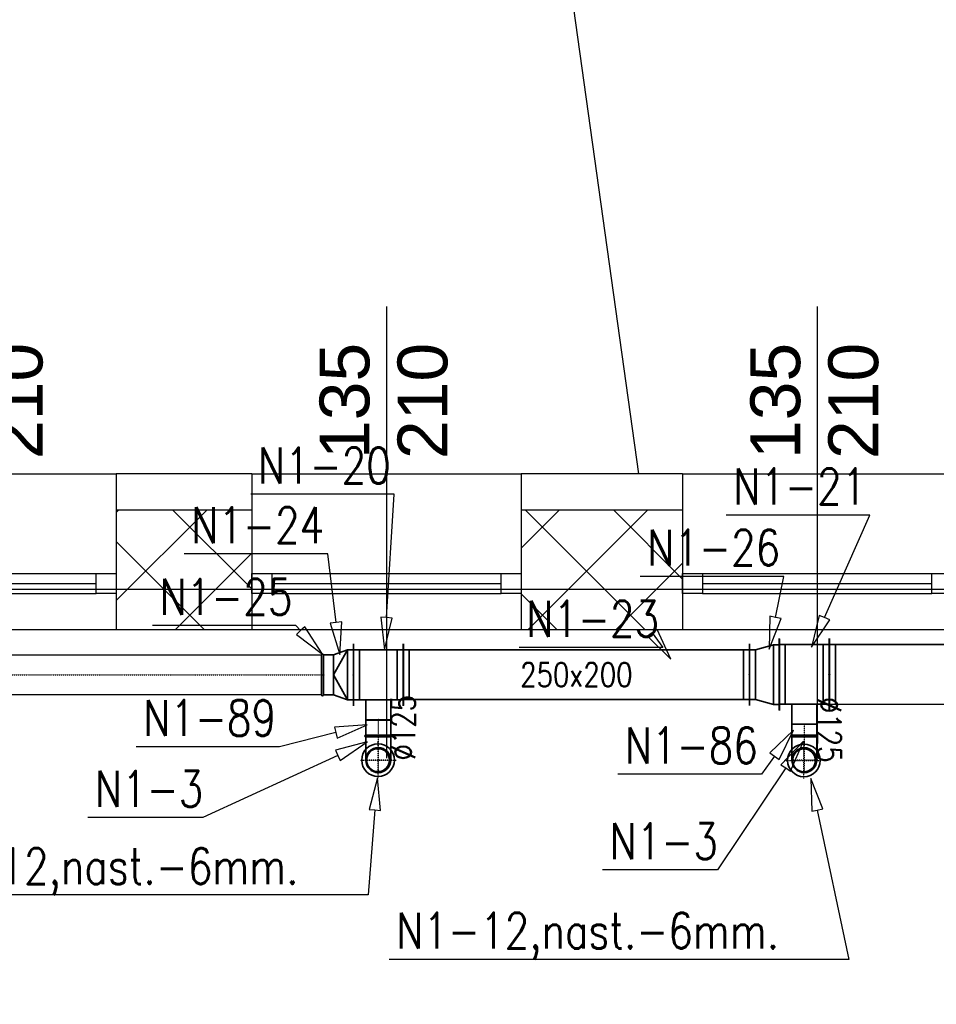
# Model space of a CAD drawing. Header units: millimetres. Extents: x 2263 to 12009, y 1338 to 5538.
# Tile 30 of 78: x 5190 to 5650, y 2993 to 3487. Entities that reach past the tile are written whole.
import ezdxf
from ezdxf.enums import TextEntityAlignment as Align

# ---------------------------------------------------------------- set-up
doc = ezdxf.new("R2010")
doc.units = ezdxf.units.MM
doc.linetypes.add('CENTER', pattern=[0.55, 0.37, -0.06, 0.06, -0.06])
for name, color, linetype in [('2D - Ogólne', 7, 'Continuous'), ('Konstrukcja - Ściany zew', 7, 'Continuous'), ('Opisy - Teksty', 7, 'Continuous'), ('WEN_N1-_OSIE', 2, 'CENTER'), ('WEN_W1-_ATRYBUT', 6, 'Continuous'), ('WEN_W1-_OSIE', 2, 'CENTER')]:
    doc.layers.add(name, color=color, linetype=linetype)
for name, color, linetype, lineweight in [('A_opisy', 81, 'Continuous', 13), ('A_stolarka', 20, 'Continuous', 15), ('A_widokowe', 160, 'Continuous', 18), ('A_ściany istniejące hatch', 82, 'Continuous', 9), ('WEN_N1-_ATRYBUT', 6, 'Continuous', 25), ('WEN_N1-_ZLICZAC', 40, 'Continuous', 35)]:
    doc.layers.add(name, color=color, linetype=linetype, lineweight=lineweight)
doc.layers.add('A_zakres opracowania', color=7, linetype='Continuous', lineweight=70, true_color=0xe00038)
doc.styles.get("Standard").update_dxf_attribs({"font": 'arial.ttf'})
doc.styles.add('STYL_AUTOMATYCZNY_1', font='arial.ttf')
doc.styles.add('STYL_WENTYLE', font='romans.shx', dxfattribs={"width": 0.8})

# ---------------------------------------------------------------- blocks, each defined once
blk = doc.blocks.new('KIRM-125_12')
for radius in [82, 57.4]:
    blk.add_circle((0, 0), radius)
for p in [(0, 90.2), (0, 0)]:
    blk.add_point(p)
at = {"layer": 'WEN_N1-_OSIE'}
for p, q in [((0, -90.2), (0, 90.2)), ((-90.2, 0), (90.2, 0))]:
    blk.add_line(p, q, dxfattribs=at)
at = {"layer": 'WEN_N1-_ATRYBUT', "style": 'STYL_WENTYLE', "width": 0.8, "flags": 8}
blk.add_attdef('WENTYLE', text='', height=180, dxfattribs=at).set_placement((0, 0), align=Align.BOTTOM_LEFT)
blk = doc.blocks.new('TR2V2522512512581CNN1-_12')
for p, q in [((0, 125), (0, 155)), ((250, 125), (250, 155)), ((30, 125), (30, -125)), ((220, 125), (220, -125)), ((0, -125), (0, -155)), ((250, -125), (250, -155))]:
    blk.add_line(p, q)
for points in [[(250, -125), (250, 125), (0, 125), (0, -125)], [(187.5, -225), (187.5, -125), (62.5, -125), (62.5, -225)]]:
    blk.add_lwpolyline(points, close=True)
for p in [(0, 0), (250, 0), (125, -225)]:
    blk.add_point(p)
at = {"layer": 'WEN_N1-_ATRYBUT', "style": 'STYL_WENTYLE', "width": 0.8, "flags": 8}
blk.add_attdef('WENTYLE', text='', height=180, dxfattribs=at).set_placement((125, 25), align=Align.BOTTOM_LEFT)
blk = doc.blocks.new('PRL1V25223515CNN1-_21')
for p, q in [((0, 125), (0, 155)), ((30, 125), (30, -125)), ((30, 125), (100, 0)), ((30, 125), (30, -125)), ((100, -100), (100, 100)), ((30, -125), (100, 0)), ((0, -125), (0, -155))]:
    blk.add_line(p, q)
blk.add_lwpolyline([(0, -125), (30, -125), (100, -100), (150, -100), (150, 100), (100, 100), (30, 125), (0, 125)], close=True)
for p in [(0, 0), (150, 0)]:
    blk.add_point(p)
at = {"layer": 'WEN_N1-_ATRYBUT', "style": 'STYL_WENTYLE', "width": 0.8, "flags": 8}
blk.add_attdef('WENTYLE', text='', height=180, dxfattribs=at).set_placement((75, 150), align=Align.BOTTOM_LEFT)
blk = doc.blocks.new('NSL-SI200_11')
blk.add_lwpolyline([(0, 100), (0, -100, 1), (10, -100), (10, 100, 1)], format="xyb", close=True)
for p in [(0, 0), (10, 0)]:
    blk.add_point(p)
at = {"layer": 'WEN_N1-_OSIE'}
blk.add_line((0, 0), (10, 0), dxfattribs=at)
at = {"layer": 'WEN_N1-_ATRYBUT', "style": 'STYL_WENTYLE', "width": 0.8, "flags": 8}
blk.add_attdef('WENTYLE', text='', height=180, dxfattribs=at).set_placement((5, 0), align=Align.BOTTOM_LEFT)
blk = doc.blocks.new('TR2V322512512581CNN1-_12')
for p, q in [((0, 150), (0, 180)), ((30, 150), (30, -150)), ((220, 150), (220, -150)), ((250, 150), (250, 180)), ((0, -150), (0, -180)), ((250, -150), (250, -180))]:
    blk.add_line(p, q)
for points in [[(250, -150), (250, 150), (0, 150), (0, -150)], [(187.5, -250), (187.5, -150), (62.5, -150), (62.5, -250)]]:
    blk.add_lwpolyline(points, close=True)
for p in [(0, 0), (250, 0), (125, -250)]:
    blk.add_point(p)
at = {"layer": 'WEN_N1-_ATRYBUT', "style": 'STYL_WENTYLE', "width": 0.8, "flags": 8}
blk.add_attdef('WENTYLE', text='', height=180, dxfattribs=at).set_placement((125, 0), align=Align.BOTTOM_LEFT)
blk = doc.blocks.new('QPR6V252323315CNN1-_21')
for p, q in [((0, 125), (0, 155)), ((120, 150), (120, -150)), ((150, 150), (150, 180)), ((30, 125), (30, -125)), ((0, -125), (0, -155)), ((150, -150), (150, -180))]:
    blk.add_line(p, q)
blk.add_lwpolyline([(0, -125), (30, -125), (120, -150), (150, -150), (150, 150), (120, 150), (30, 125), (0, 125)], close=True)
for p in [(0, 0), (150, 0)]:
    blk.add_point(p)
at = {"layer": 'WEN_N1-_ATRYBUT', "style": 'STYL_WENTYLE', "width": 0.8, "flags": 8}
blk.add_attdef('WENTYLE', text='', height=180, dxfattribs=at).set_placement((75, 150), align=Align.BOTTOM_LEFT)
blk = doc.blocks.new('QD-250X200CNN1-_1735-3479973_24')
for p, q in [((0, -155), (0, 155)), ((1735.3, -155), (1735.3, 155)), ((30, -125), (30, 125)), ((1705.3, -125), (1705.3, 125))]:
    blk.add_line(p, q)
blk.add_lwpolyline([(0, 125), (1735.3, 125), (1735.3, -125), (0, -125)], close=True)
for p in [(0, 0), (1735.3, 0)]:
    blk.add_point(p)
at = {"layer": 'WEN_N1-_ATRYBUT', "style": 'STYL_WENTYLE', "width": 0.8, "flags": 8}
blk.add_attdef('WENTYLE', text='', height=180, dxfattribs=at).set_placement((867.7, 0), align=Align.BOTTOM_LEFT)
at = {"layer": 'WEN_N1-_OSIE', "color": 3, "style": 'STYL_WENTYLE', "width": 0.8, "flags": 8}
blk.add_attdef('FI_KANALU', text='', height=120, dxfattribs=at).set_placement((867.7, 0), align=Align.MIDDLE_CENTER)
blk = doc.blocks.new('QD-300X200CNN1-_1823-3103512_24')
for p, q in [((0, -180), (0, 180)), ((30, -150), (30, 150)), ((1793.3, -150), (1793.3, 150)), ((1823.3, -180), (1823.3, 180))]:
    blk.add_line(p, q)
blk.add_lwpolyline([(0, 150), (1823.3, 150), (1823.3, -150), (0, -150)], close=True)
for p in [(0, 0), (1823.3, 0)]:
    blk.add_point(p)
at = {"layer": 'WEN_N1-_ATRYBUT', "style": 'STYL_WENTYLE', "width": 0.8, "flags": 8}
blk.add_attdef('WENTYLE', text='', height=180, dxfattribs=at).set_placement((911.7, 0), align=Align.BOTTOM_LEFT)
at = {"layer": 'WEN_N1-_OSIE', "color": 3, "style": 'STYL_WENTYLE', "width": 0.8, "flags": 8}
blk.add_attdef('FI_KANALU', text='', height=120, dxfattribs=at).set_placement((911.7, 0), align=Align.MIDDLE_CENTER)
blk = doc.blocks.new('BPL-SI12590_13')
for p, q in [((-62.5, 8.75), (-62.5, 125)), ((62.5, 8.75), (62.5, 125))]:
    blk.add_line(p, q)
blk.add_lwpolyline([(62.5, 0), (-62.5, 0, -1), (-62.5, 8.75), (62.5, 8.75, -1)], format="xyb", close=True)
blk.add_circle((0, 125), 62.5)
blk.add_point((0, 0))
at = {"layer": 'WEN_W1-_OSIE'}
for p, q in [((0, 0), (0, 192.5)), ((-67.5, 125), (67.5, 125))]:
    blk.add_line(p, q, dxfattribs=at)
at = {"layer": 'WEN_W1-_ATRYBUT', "style": 'STYL_WENTYLE', "width": 0.8, "flags": 8}
blk.add_attdef('WENTYLE', text='', height=180, dxfattribs=at).set_placement((62.5, 0), align=Align.BOTTOM_LEFT)
blk = doc.blocks.new('SR-C125_55-0471713352_14')
blk.add_lwpolyline([(0, -62.5), (0, 62.5), (55, 62.5), (55, -62.5)], close=True)
for p in [(0, 0), (55, 0)]:
    blk.add_point(p)
at = {"layer": 'WEN_N1-_OSIE'}
blk.add_line((0, 0), (55, 0), dxfattribs=at)
at = {"layer": 'WEN_N1-_ATRYBUT', "style": 'STYL_WENTYLE', "width": 0.8, "flags": 8}
blk.add_attdef('WENTYLE', text='', height=180, dxfattribs=at).set_placement((27.5, 0), align=Align.BOTTOM_LEFT)
at = {"layer": 'WEN_N1-_OSIE', "color": 3, "style": 'STYL_WENTYLE', "width": 0.8, "flags": 8}
blk.add_attdef('FI_KANALU', text='', height=120, dxfattribs=at).set_placement((27.5, 125), align=Align.MIDDLE_CENTER)
blk = doc.blocks.new('SR-C200_5032-7030948845_14')
blk.add_line((3000, -100), (3000, 100))
blk.add_lwpolyline([(0, -100), (0, 100), (5032.7, 100), (5032.7, -100)], close=True)
for p in [(0, 0), (5032.7, 0)]:
    blk.add_point(p)
at = {"layer": 'WEN_N1-_OSIE'}
blk.add_line((0, 0), (5032.7, 0), dxfattribs=at)
at = {"layer": 'WEN_N1-_ATRYBUT', "style": 'STYL_WENTYLE', "width": 0.8, "flags": 8}
blk.add_attdef('WENTYLE', text='', height=180, dxfattribs=at).set_placement((2516.4, 0), align=Align.BOTTOM_LEFT)
at = {"layer": 'WEN_N1-_OSIE', "color": 3, "style": 'STYL_WENTYLE', "width": 0.8, "flags": 8}
blk.add_attdef('FI_KANALU', text='', height=120, dxfattribs=at).set_placement((2516.4, 200), align=Align.MIDDLE_CENTER)
blk = doc.blocks.new('SR-C125_75-6892794931_14')
blk.add_lwpolyline([(0, -62.5), (0, 62.5), (75.7, 62.5), (75.7, -62.5)], close=True)
for p in [(0, 0), (75.7, 0)]:
    blk.add_point(p)
at = {"layer": 'WEN_N1-_OSIE'}
blk.add_line((0, 0), (75.7, 0), dxfattribs=at)
at = {"layer": 'WEN_N1-_ATRYBUT', "style": 'STYL_WENTYLE', "width": 0.8, "flags": 8}
blk.add_attdef('WENTYLE', text='', height=180, dxfattribs=at).set_placement((37.8, 0), align=Align.BOTTOM_LEFT)
at = {"layer": 'WEN_N1-_OSIE', "color": 3, "style": 'STYL_WENTYLE', "width": 0.8, "flags": 8}
blk.add_attdef('FI_KANALU', text='', height=120, dxfattribs=at).set_placement((37.8, 125), align=Align.MIDDLE_CENTER)

msp = doc.modelspace()

# ---------------------------------------------------------------- hatches: boundary and pattern name
at = {"layer": 'A_ściany istniejące hatch', "linetype": 'ByBlock', "lineweight": 25}
h = msp.add_hatch(dxfattribs=at)
h.set_pattern_fill('NET', color=0, scale=250, angle=45)
h.set_pattern_definition([(45, (37537.47, -788.94), (-22.097087, 22.097087), []), (135, (37537.47, -788.94), (-22.097087, -22.097087), [])])
h.paths.add_polyline_path([(5550.83871, 4367.38309), (5592.83871, 4367.38308), (5592.83871, 4105.38308), (5802.83871, 4105.38308), (5802.83871, 4063.38308), (5550.83871, 4063.38308)], flags=16)
h.paths.add_polyline_path([(6144.84036, 4091.38308), (6144.84036, 4031.38308), (6024.83871, 4031.38308), (6024.83871, 3871.38308), (5964.83871, 3871.38308), (5964.83871, 4063.38308), (5922.83871, 4063.38308), (5922.83871, 4105.38308), (5926.83871, 4105.38308), (5926.83871, 4764.38308), (5592.83871, 4764.38308), (5592.83871, 4718.38308), (5550.83871, 4718.38308), (5550.83871, 4808.38308), (6008.83871, 4808.38308), (6008.8387, 4764.38308), (5970.83871, 4764.38308), (5970.83871, 4091.38308)], flags=17)
h.paths.add_polyline_path([(6748.83871, 4091.38308), (6890.83871, 4091.38308), (6890.83871, 4153.38308), (6934.83871, 4153.38308), (6934.83871, 3868.38309), (6874.83871, 3868.38309), (6874.83871, 4031.38308), (6748.83871, 4031.38308)], flags=17)
h.paths.add_polyline_path([(6791.83871, 3211.38308), (6874.83871, 3211.38308), (6874.83871, 3326.38309), (6934.83871, 3326.38309), (6934.83871, 3153.38308), (6874.83871, 3153.38308), (6874.83871, 3186.38308), (6791.83871, 3186.38308)], flags=17)
h.paths.add_polyline_path([(6434.83871, 3781.38308), (6464.83871, 3781.38308), (6464.83871, 3751.38308), (6434.83871, 3751.38308)], flags=17)
h.paths.add_polyline_path([(6434.83871, 3487.38308), (6464.83871, 3487.38308), (6464.83871, 3517.38308), (6434.83871, 3517.38308)], flags=17)
h.paths.add_polyline_path([(5946.83871, 1941.38308), (6006.83871, 1941.38308), (6006.83871, 1781.38308), (6244.83871, 1781.38308), (6244.83871, 1961.38308), (6304.83871, 1961.38308), (6304.83871, 1781.38308), (6874.83871, 1781.38308), (6874.83871, 1931.38308), (6934.83871, 1931.38308), (6934.83871, 1721.38308), (5946.83871, 1721.38308)])
h.paths.add_polyline_path([(3464.83871, 5091.38308), (3677.83871, 5091.38309), (3677.8387, 5185.4173), (3702.8387, 5185.4173), (3702.8387, 5066.38308), (3464.83871, 5066.38308)], flags=17)
h.paths.add_polyline_path([(4097.83871, 5065.72859), (4132.83871, 5065.72859), (4132.83871, 5185.4173), (4097.83871, 5185.4173)], flags=17)
h.paths.add_polyline_path([(4387.83871, 3241.38308), (4457.83869, 3241.38308), (4457.83869, 3181.38308), (4387.83871, 3181.38308)], flags=17)
h.paths.add_polyline_path([(4797.83871, 3241.38308), (4867.83871, 3241.38308), (4867.83871, 3181.38308), (4797.83871, 3181.38308)], flags=17)
h.paths.add_polyline_path([(5238.83871, 3241.38308), (5306.83869, 3241.38308), (5306.83869, 3181.38308), (5238.83871, 3181.38308)], flags=17)
h.paths.add_polyline_path([(5441.83871, 3241.38308), (5522.83869, 3241.38308), (5522.83869, 3181.38308), (5441.83871, 3181.38308)], flags=17)
h.paths.add_polyline_path([(6024.83871, 3741.38308), (5964.83871, 3741.38308), (5964.83871, 3665.38308), (6024.83871, 3665.38308)], flags=17)
h.paths.add_polyline_path([(5592.83871, 4588.38308), (5550.83871, 4588.38308), (5550.83871, 4497.38309), (5592.83871, 4497.38309)], flags=16)
h.paths.add_polyline_path([(6138.83871, 4808.38308), (6272.83871, 4808.38308), (6272.83871, 4764.38308), (6138.83871, 4764.38308)], flags=17)
h.paths.add_polyline_path([(6890.83871, 4488.38309), (6934.83871, 4488.38309), (6934.83871, 4563.38308), (6890.83871, 4563.38308)], flags=17)
h.paths.add_polyline_path([(6890.83871, 4283.38308), (6934.83871, 4283.38308), (6934.83871, 4358.38308), (6890.83871, 4358.38308)], flags=17)
h.paths.add_polyline_path([(6874.83871, 3662.38309), (6934.83871, 3662.38309), (6934.83871, 3738.38309), (6874.83871, 3738.38309)], flags=17)
h.paths.add_polyline_path([(6874.83871, 3456.38309), (6934.83871, 3456.38309), (6934.83871, 3532.38309), (6874.83871, 3532.38309)], flags=17)
h.paths.add_polyline_path([(6874.83871, 2948.38309), (6934.83871, 2948.38309), (6934.83871, 3023.38308), (6874.83871, 3023.38308)], flags=17)
h.paths.add_polyline_path([(6874.83871, 2743.38309), (6934.83871, 2743.38309), (6934.83871, 2818.38308), (6874.83871, 2818.38308)], flags=17)
h.paths.add_polyline_path([(6874.83871, 2271.38309), (6934.83871, 2271.38309), (6934.83871, 2341.38308), (6874.83871, 2341.38308)], flags=17)
h.paths.add_polyline_path([(6934.83871, 2066.38308), (6874.83871, 2066.38308), (6874.83871, 2136.38308), (6934.83871, 2136.38308)], flags=17)
h.paths.add_polyline_path([(5649.83871, 2181.38308), (5719.83871, 2181.38308), (5719.83871, 2121.38308), (5649.83871, 2121.38308)], flags=17)
h.paths.add_polyline_path([(5444.83871, 2121.38308), (5514.83871, 2121.38308), (5514.83871, 2181.38308), (5444.83871, 2181.38308)], flags=17)
h.paths.add_polyline_path([(5239.83871, 2181.38308), (5309.83871, 2181.38308), (5309.83871, 2121.38308), (5239.83871, 2121.38308)], flags=17)
h.paths.add_polyline_path([(4982.83871, 2121.38308), (5104.83869, 2121.38308), (5104.83869, 2181.38308), (4982.83871, 2181.38308)], flags=17)
h.paths.add_polyline_path([(4777.83871, 2181.38308), (4847.83871, 2181.38308), (4847.83871, 2121.38308), (4777.83871, 2121.38308)], flags=17)
h.paths.add_polyline_path([(4572.83871, 2121.38308), (4642.83871, 2121.38308), (4642.83871, 2181.38308), (4572.83871, 2181.38308)], flags=17)
h.paths.add_polyline_path([(4367.83871, 2181.38308), (4437.83871, 2181.38308), (4437.83871, 2121.38308), (4367.83871, 2121.38308)], flags=17)
h.paths.add_polyline_path([(6256.83871, 2181.38308), (6170.33871, 2181.38308), (6170.35412, 2121.38308), (6244.83871, 2121.38308), (6244.83871, 2071.38308), (6304.83871, 2071.38308), (6304.83871, 2314.88308), (6256.83871, 2314.88308)], flags=17)
h.paths.add_polyline_path([(6060.33871, 2181.38308), (6060.35412, 2121.38308), (6006.83871, 2121.38308), (6006.83871, 2081.38308), (5946.83871, 2081.38308), (5946.83871, 2121.38308), (5854.83871, 2121.38308), (5854.83871, 2181.38308)], flags=17)
h.paths.add_polyline_path([(4072.83871, 2075.38308), (4132.83871, 2075.38308), (4132.83871, 2121.38308), (4232.83871, 2121.38308), (4232.83869, 2181.38308), (4072.83871, 2181.38308)], flags=17)
h.paths.add_polyline_path([(5862.83871, 3241.38308), (5964.83871, 3241.38308), (5964.83871, 3535.38308), (6024.83871, 3535.38308), (6024.83871, 3211.38308), (6041.83871, 3211.38308), (6041.83871, 3186.38308), (6024.83871, 3186.38308), (6024.83871, 2831.38308), (6051.83871, 2831.38308), (6051.83871, 2751.38308), (6024.83871, 2751.38308), (6024.83871, 2531.38308), (5849.33871, 2531.38308), (5849.33871, 2579.38308), (5984.83871, 2579.38308), (5984.83871, 3181.38308), (5862.83871, 3181.38308)], flags=17)
h.paths.add_polyline_path([(5657.83871, 3241.38308), (5727.83871, 3241.38308), (5727.83871, 3181.38308), (5694.83871, 3181.38308), (5694.83871, 3015.38308), (5662.83871, 3015.38309), (5662.83871, 3181.38308), (5657.83871, 3181.38308)], flags=17)
h.paths.add_polyline_path([(5415.83871, 2579.38308), (5662.83871, 2579.38308), (5662.83871, 2729.38309), (5694.83871, 2729.38309), (5694.83871, 2579.38308), (5739.33871, 2579.38308), (5739.33871, 2531.38308), (5415.83871, 2531.38308)], flags=17)
h.paths.add_polyline_path([(4426.83871, 2579.38308), (4426.83871, 2531.38308), (4666.83871, 2531.38308), (4666.83871, 2579.38308), (4662.83871, 2579.38308), (4662.83871, 2671.38308), (4634.83871, 2671.38308), (4634.83871, 2579.38308)], flags=17)
h.paths.add_polyline_path([(4072.83871, 3272.38308), (4132.83871, 3272.38308), (4132.83871, 3241.38308), (4252.83871, 3241.38308), (4252.83869, 3181.38308), (4112.83871, 3181.38308), (4112.83871, 2579.38308), (4316.83871, 2579.38308), (4316.83871, 2531.38308), (4072.83871, 2531.38308)], flags=17)
h.paths.add_polyline_path([(4132.83871, 3568.79816), (4072.83871, 3568.79816), (4072.83871, 3412.3831), (4132.83871, 3412.3831)], flags=17)
h.paths.add_polyline_path([(4132.83871, 3783.35665), (4072.83871, 3783.35665), (4072.83871, 3703.79816), (4132.83871, 3703.79816)], flags=17)
h.paths.add_polyline_path([(4132.83871, 3998.38308), (4072.83871, 3998.38308), (4072.83871, 3918.35666), (4132.83871, 3918.35666)], flags=17)
h.paths.add_polyline_path([(4132.83871, 4318.38308), (4072.83871, 4318.38308), (4072.83871, 4133.38308), (4132.83871, 4133.38308)], flags=17)
h.paths.add_polyline_path([(4132.83871, 4523.38308), (4072.83871, 4523.38308), (4072.83871, 4453.3831), (4132.83871, 4453.3831)], flags=17)
h.paths.add_polyline_path([(4132.83871, 4738.38308), (4072.83871, 4738.38308), (4072.83871, 4658.38308), (4132.83871, 4658.38308)], flags=17)
h.paths.add_polyline_path([(3082.83871, 4463.49943), (3022.83871, 4463.49943), (3022.83871, 4533.47941), (3082.83871, 4533.47941), (3082.83871, 4535.38308), (3542.83871, 4535.38308), (3542.83871, 4525.38308), (3511.73871, 4525.38308), (3511.73871, 4449.38308), (3496.73871, 4449.38308), (3496.73871, 4525.38308), (3240.83871, 4525.38308), (3240.83871, 4510.37993), (3233.83871, 4510.37993), (3233.83871, 4525.38308), (3082.83871, 4525.38308)])
h.paths.add_polyline_path([(3082.83871, 4408.38308), (3082.83871, 4415.38308), (3233.83871, 4415.38308), (3233.83871, 4420.37993), (3240.83871, 4420.37993), (3240.83871, 4397.90202), (3233.83871, 4397.90202), (3233.83871, 4408.38308)], flags=17)
h.paths.add_polyline_path([(3022.83871, 4328.49943), (3082.83871, 4328.49943), (3082.83871, 4298.38308), (3233.83871, 4298.38308), (3233.83871, 4307.90202), (3240.83871, 4307.90202), (3240.83871, 4298.38308), (3496.73871, 4298.38308), (3496.73871, 4354.38308), (3511.73871, 4354.38308), (3511.73871, 4298.38308), (3539.83871, 4298.38308), (3539.83871, 4283.38308), (3082.83871, 4283.38308), (3082.83871, 4258.01945), (3022.83871, 4258.01945)])
h.paths.add_polyline_path([(3022.83871, 4128.01945), (3082.83871, 4128.01945), (3082.83871, 4083.38308), (3674.83871, 4083.38308), (3674.83871, 4100.64844), (3722.83871, 4100.64844), (3722.83871, 3771.38225), (3674.83871, 3771.38225), (3674.83871, 4043.38308), (3082.83871, 4043.38308), (3082.83871, 3965.51194), (3022.83871, 3965.51194)])
h.paths.add_polyline_path([(3022.83871, 3625.53195), (3082.83871, 3625.53195), (3082.83871, 3603.38308), (3674.83871, 3603.38308), (3674.83871, 3661.38225), (3722.83871, 3661.38225), (3722.83871, 3264.38225), (3674.83871, 3264.38225), (3674.83871, 3578.38308), (3082.83871, 3578.38308), (3082.83871, 3555.31567), (3022.83871, 3555.31567)])
h.paths.add_polyline_path([(3022.83871, 3211.185), (3082.83871, 3211.185), (3082.83871, 3141.38308), (3674.83871, 3141.38308), (3674.83871, 3154.38225), (3722.83871, 3154.38225), (3722.83871, 3095.74402), (3674.83871, 3095.74402), (3674.83871, 3098.38308), (3082.83871, 3098.38308), (3082.83871, 3046.185), (3022.83871, 3046.185)])
h.paths.add_polyline_path([(3022.83871, 2911.185), (3082.83871, 2911.185), (3082.83871, 2856.60282), (3141.83871, 2856.60282), (3141.83871, 2998.3005), (3151.20249, 2998.3005), (3151.20249, 2992.3005), (3147.83871, 2992.3005), (3147.83871, 2856.60282), (3244.83871, 2856.60282), (3244.83871, 2992.3005), (3240.20249, 2992.3005), (3240.20249, 2998.3005), (3255.38391, 2998.3005), (3255.38391, 2992.3005), (3250.83871, 2992.3005), (3250.83871, 2856.60282), (3347.83871, 2856.60282), (3347.83871, 2992.3005), (3344.38391, 2992.3005), (3344.38391, 2998.3005), (3353.83871, 2998.3005), (3353.83871, 2963.3005), (3358.01039, 2963.3005), (3358.01039, 2957.3005), (3353.83871, 2957.3005), (3353.83871, 2856.60282), (3521.83871, 2856.60282), (3521.83871, 2957.3005), (3447.0104, 2957.3005), (3447.01039, 2963.3005), (3527.83871, 2963.3005), (3527.83871, 2856.60282), (3674.83871, 2856.60282), (3674.83871, 2985.74402), (3722.83871, 2985.74402), (3722.83871, 2838.88915), (3674.83871, 2838.88915), (3674.83871, 2841.60282), (3527.83871, 2841.60282), (3527.83871, 2799.30282), (3521.83871, 2799.30282), (3521.83871, 2841.60282), (3082.83871, 2841.60282), (3022.83871, 2841.60282)])
h.paths.add_polyline_path([(3022.83871, 3760.53195), (3082.83871, 3760.53195), (3082.83871, 3830.51194), (3022.83871, 3830.51194)])
h.paths.add_polyline_path([(3022.83871, 3346.185), (3082.83871, 3346.185), (3082.83871, 3420.31567), (3022.83871, 3420.31567)], flags=17)
h.paths.add_polyline_path([(3022.83871, 2636.62284), (3082.83871, 2636.62284), (3082.83871, 2706.60282), (3022.83871, 2706.60282)], flags=17)
h.paths.add_polyline_path([(3022.83871, 2431.64285), (3022.83871, 2501.62284), (3082.83871, 2501.62284), (3082.83871, 2491.62284), (3129.83871, 2491.62284), (3129.83871, 2662.60284), (3141.04943, 2662.60284), (3141.04943, 2656.60284), (3135.83871, 2656.60284), (3135.83871, 2491.62284), (3234.83871, 2491.62284), (3234.83871, 2656.60284), (3230.04943, 2656.60284), (3230.04943, 2662.60284), (3245.35057, 2662.60284), (3245.35057, 2656.60284), (3240.83871, 2656.60284), (3240.83871, 2491.62284), (3337.83871, 2491.62284), (3337.83871, 2656.60284), (3334.35057, 2656.60284), (3334.35056, 2662.60284), (3348.38391, 2662.60284), (3348.38391, 2656.60284), (3343.83871, 2656.60284), (3343.83871, 2491.62284), (3440.83871, 2491.62284), (3440.83871, 2656.60284), (3437.38391, 2656.60284), (3437.38391, 2662.60284), (3440.83871, 2662.60284), (3440.83871, 2706.60282), (3521.83871, 2706.60282), (3521.83871, 2710.30282), (3527.83871, 2710.30282), (3527.83871, 2696.27529), (3521.83871, 2696.27529), (3521.83871, 2700.60282), (3446.83871, 2700.60282), (3446.83871, 2491.62284), (3521.83871, 2491.62284), (3521.83871, 2607.27528), (3527.83871, 2607.27529), (3527.83871, 2491.62284), (3674.83871, 2491.62284), (3674.83871, 2728.88915), (3722.83871, 2728.88915), (3722.83871, 2295.08308), (3674.83871, 2295.08308), (3674.83871, 2476.62284), (3527.83871, 2476.62284), (3527.83871, 2379.11333), (3521.83871, 2379.11333), (3521.83871, 2476.62284), (3446.83871, 2476.62284), (3446.83871, 2283.78308), (3521.83871, 2283.78308), (3521.83871, 2290.11333), (3527.83871, 2290.11333), (3527.83871, 2274.08309), (3521.83871, 2274.08308), (3521.83871, 2277.78308), (3440.83871, 2277.78308), (3440.83871, 2351.38308), (3437.38391, 2351.38308), (3437.38391, 2357.38308), (3440.83871, 2357.38308), (3440.83871, 2476.62284), (3343.83871, 2476.62284), (3343.83871, 2357.38308), (3348.38391, 2357.38308), (3348.38391, 2351.38308), (3334.35057, 2351.38308), (3334.35057, 2357.38308), (3337.83871, 2357.38308), (3337.83871, 2476.62284), (3240.83871, 2476.62284), (3240.83871, 2357.38308), (3245.35057, 2357.38308), (3245.35057, 2351.38308), (3230.04943, 2351.38308), (3230.04943, 2357.38308), (3234.83871, 2357.38308), (3234.83871, 2476.62284), (3135.83871, 2476.62284), (3135.83871, 2357.38308), (3141.04943, 2357.38308), (3141.04943, 2351.38308), (3129.83871, 2351.38308), (3129.83871, 2476.62284), (3082.83871, 2476.62284), (3082.83871, 2431.64285)])
h.paths.add_polyline_path([(3142.83871, 2040.38308), (3082.83871, 2040.38308), (3082.83871, 2121.38308), (3022.83871, 2121.38308), (3022.83871, 2296.64285), (3082.83871, 2296.64285), (3082.83871, 2181.38308), (3521.83871, 2181.38308), (3521.83871, 2185.08308), (3527.83871, 2185.08309), (3527.83871, 2181.38308), (3674.83871, 2181.38308), (3674.83871, 2185.08308), (3722.83871, 2185.08308), (3722.83871, 2130.38309), (3697.83871, 2130.38308), (3697.83871, 2141.38308), (3527.83871, 2141.38308), (3527.83871, 2136.64285), (3521.83871, 2136.64285), (3521.83871, 2141.38308), (3337.83871, 2141.38308), (3337.83871, 2101.12992), (3312.83871, 2101.12992), (3312.83871, 2141.38308), (3142.83871, 2141.38308)])
h.paths.add_polyline_path([(3142.83871, 1791.38308), (3142.83871, 1830.38308), (3082.83871, 1830.38308), (3082.83871, 1731.38308), (4132.83871, 1731.38308), (4132.83871, 1935.38308), (4072.83871, 1935.38308), (4072.83871, 1791.38308)])
edge = h.paths.add_edge_path()
edge.add_line((6402.83871, 4808.38308), (6402.8387, 4764.38308))
edge.add_line((6402.8387, 4764.38308), (6440.83871, 4764.38308))
edge.add_line((6440.83871, 4764.38308), (6440.83871, 4614.38308))
edge.add_line((6440.83871, 4614.38308), (6467.83871, 4614.38308))
edge.add_line((6467.83871, 4614.38308), (6467.83871, 4764.38308))
edge.add_line((6467.83871, 4764.38308), (6890.83871, 4764.38308))
edge.add_line((6890.83871, 4764.38308), (6890.83871, 4693.38308))
edge.add_line((6890.83871, 4693.38308), (6934.83871, 4693.38308))
edge.add_line((6934.83871, 4693.38308), (6934.83871, 4808.38308))
edge.add_line((6934.83871, 4808.38308), (6402.83871, 4808.38313))
edge.add_line((3067.83871, 5185.4173), (3102.83871, 5185.4173))
edge.add_line((3102.83871, 5185.4173), (3102.83871, 5091.38309))
edge.add_line((3102.83871, 5091.38309), (3284.83871, 5091.38309))
edge.add_line((3284.83871, 5091.38309), (3284.83871, 5066.38308))
edge.add_line((3284.83871, 5066.38308), (3067.83871, 5066.38308))
edge.add_line((3067.83871, 5066.38308), (3067.83871, 5185.4173))
edge.add_line((4662.83871, 2781.38308), (4634.83871, 2781.38308))
edge.add_line((4634.83871, 2781.38308), (4634.83871, 3066.38308))
edge.add_line((4634.83871, 3066.38308), (4662.83871, 3066.38308))
edge.add_line((4662.83871, 3066.38308), (4662.83871, 2986.40213))
edge.add_line((4662.83871, 2986.40213), (4662.83871, 2894.77453))
edge.add_line((4662.83871, 2894.77453), (4662.83871, 2791.38308))
edge.add_line((4662.83871, 2791.38308), (4662.83869, 2781.38308))
edge.add_line((3972.83871, 5063.38308), (4132.83871, 5063.38308))
edge.add_line((4132.83871, 5063.38308), (4132.83871, 4873.38308))
edge.add_line((4132.83871, 4873.38308), (4072.83871, 4873.38308))
edge.add_line((4072.83871, 4873.38308), (4072.83871, 5003.38308))
edge.add_line((4072.83871, 5003.38308), (3972.83871, 5003.38308))
edge.add_line((3972.83871, 5003.38308), (3972.8387, 5063.38308))
edge.add_line((3464.83871, 5063.38308), (3822.83871, 5063.38308))
edge.add_line((3822.83871, 5063.38308), (3822.83871, 5003.38308))
edge.add_line((3822.83871, 5003.38308), (3722.83871, 5003.38308))
edge.add_line((3722.83871, 5003.38308), (3722.83871, 4210.64844))
edge.add_line((3722.83871, 4210.64844), (3674.83871, 4210.64844))
edge.add_line((3674.83871, 4210.64844), (3674.83871, 4283.38308))
edge.add_line((3674.83871, 4283.38308), (3634.83871, 4283.38308))
edge.add_line((3634.83871, 4283.38308), (3634.83871, 4298.38308))
edge.add_line((3634.83871, 4298.38308), (3674.83871, 4298.38308))
edge.add_line((3674.83871, 4298.38308), (3674.83871, 5003.38308))
edge.add_line((3674.83871, 5003.38308), (3464.83871, 5003.38308))
edge.add_line((3464.83871, 5003.38308), (3464.83871, 5063.38308))
edge.add_line((3312.83871, 2001.12992), (3337.83871, 2001.12992))
edge.add_line((3337.83871, 2001.12992), (3337.83871, 1966.38308))
edge.add_line((3337.83871, 1966.38308), (3697.83871, 1966.38308))
edge.add_line((3697.83871, 1966.38308), (3697.83871, 2032.41525))
edge.add_line((3697.83871, 2032.41525), (3722.83871, 2032.41525))
edge.add_line((3722.83871, 2032.41525), (3722.83871, 1961.38308))
edge.add_line((3722.83871, 1961.38308), (3392.83871, 1961.38308))
edge.add_line((3392.83871, 1961.38308), (3392.83871, 1941.38308))
edge.add_line((3392.83871, 1941.38308), (3312.83871, 1941.38308))
edge.add_line((3312.83871, 1941.38308), (3312.83871, 2001.12992))
h.paths.add_polyline_path([(5092.83871, 3066.38308), (5052.83871, 3066.38308), (5052.83871, 2579.38308), (4776.83871, 2579.38308), (4776.83871, 2531.38308), (5305.83871, 2531.38308), (5305.83871, 2579.38308), (5092.83871, 2579.38308)], flags=17)
h.paths.add_polyline_path([(5052.83871, 3166.38308), (5092.83871, 3166.38308), (5092.83871, 3181.38308), (5103.83871, 3181.38308), (5103.83871, 3241.38308), (5002.83871, 3241.38308), (5002.83871, 3181.38308), (5052.83871, 3181.38308)], flags=17)
h.paths.add_polyline_path([(6573.83871, 4031.38308), (6319.84036, 4031.38308), (6319.84036, 4091.38308), (6440.83871, 4091.38308), (6440.83871, 4164.38309), (6467.83871, 4164.38309), (6467.83871, 4091.38308), (6573.83871, 4091.38308)], flags=17)
h.paths.add_polyline_path([(6362.33489, 2788.38308), (6372.33489, 2788.38308), (6372.33489, 2803.38308), (6362.33489, 2803.38308)], flags=17)
h.paths.add_polyline_path([(6452.33489, 2960.38308), (6467.33489, 2960.38308), (6467.33489, 3186.38308), (6507.83871, 3186.38308), (6507.83871, 3211.38308), (6151.83871, 3211.38308), (6151.83871, 3186.38308), (6212.83871, 3186.38308), (6212.83871, 2960.38308), (6230.83871, 2960.38308), (6230.83871, 2970.38308), (6222.83871, 2970.38308), (6222.83871, 3186.38308), (6362.33489, 3186.38308), (6362.33489, 2970.38308), (6315.8387, 2970.38308), (6315.8387, 2960.38308), (6377.33489, 2960.38308), (6377.33489, 2970.38308), (6372.33489, 2970.38308), (6372.33489, 3186.38308), (6457.33489, 3186.38308), (6457.33489, 2970.38308), (6452.33489, 2970.38308)], flags=17)
h.paths.add_polyline_path([(6222.83871, 2803.38308), (6212.83871, 2803.38308), (6212.83871, 2579.38308), (6154.83871, 2579.38308), (6154.83871, 2531.38308), (6256.83871, 2531.38308), (6256.83871, 2424.88308), (6304.83871, 2424.88308), (6304.83871, 2531.38308), (6874.83871, 2531.38308), (6874.83871, 2476.38309), (6934.83871, 2476.38308), (6934.83871, 2613.38308), (6874.83871, 2613.38308), (6874.83871, 2579.38308), (6372.33489, 2579.38308), (6372.33489, 2688.38308), (6362.33489, 2688.38308), (6362.33489, 2579.38308), (6222.83871, 2579.38308)], flags=17)
h.paths.add_polyline_path([(3022.83871, 4873.4594), (3082.83871, 4873.4594), (3082.83871, 5003.38308), (3284.8387, 5003.38308), (3284.8387, 5063.38308), (3022.83871, 5063.38308)])
h.paths.add_polyline_path([(3082.83871, 4738.4594), (3022.83871, 4738.4594), (3022.83871, 4668.47941), (3082.83871, 4668.47941)])

# ---------------------------------------------------------------- linework, layer by layer
at = {"layer": '2D - Ogólne', "color": 0, "linetype": 'ByBlock', "lineweight": 25}
for p, q in [((5374.33871, 3343.29535), (5374.33871, 3116.80472)), ((5590.33871, 3343.29535), (5590.33871, 3116.80472)), ((5238.83871, 3241.38308), (5306.83871, 3241.38308)), ((5441.83871, 3241.38308), (5522.83871, 3241.38308))]:
    msp.add_line(p, q, dxfattribs=at)
at = {"layer": 'A_opisy', "color": 0, "linetype": 'ByBlock', "lineweight": 25}
msp.add_lwpolyline([(5954.50736, 3703.35192), (5402.70216, 3960.86026), (5500.6434, 3259.38308)], dxfattribs=at)
at = {"layer": 'A_stolarka', "color": 0, "linetype": 'ByBlock', "lineweight": 25}
for p, q in [((5113.83871, 3209.38308), (5228.83871, 3209.38308)), ((5316.83871, 3209.38308), (5431.83871, 3209.38308)), ((5532.83871, 3209.38308), (5647.83871, 3209.38308)), ((5113.83871, 3204.38308), (5228.83871, 3204.38308)), ((5316.83871, 3204.38308), (5431.83871, 3204.38308)), ((5532.83871, 3204.38308), (5647.83871, 3204.38308)), ((5113.83871, 3199.38308), (5228.83871, 3199.38308)), ((5316.83871, 3199.38308), (5431.83871, 3199.38308)), ((5532.83871, 3199.38308), (5647.83871, 3199.38308))]:
    msp.add_line(p, q, dxfattribs=at)
for points in [[(5228.83871, 3209.38308), (5238.83871, 3209.38308), (5238.83871, 3199.38308), (5228.83871, 3199.38308)], [(5306.83871, 3209.38308), (5316.83871, 3209.38308), (5316.83871, 3199.38308), (5306.83871, 3199.38308)], [(5431.83871, 3209.38308), (5441.83871, 3209.38308), (5441.83871, 3199.38308), (5431.83871, 3199.38308)], [(5522.83871, 3209.38308), (5532.83871, 3209.38308), (5532.83871, 3199.38308), (5522.83871, 3199.38308)], [(5647.83871, 3209.38308), (5657.83871, 3209.38308), (5657.83871, 3199.38308), (5647.83871, 3199.38308)]]:
    msp.add_lwpolyline(points, close=True, dxfattribs=at)
at = {"layer": 'A_widokowe', "color": 0, "linetype": 'ByBlock', "lineweight": 25}
for p, q in [((5103.83871, 3259.38308), (5238.83871, 3259.38308)), ((5306.83871, 3259.38308), (5441.83871, 3259.38308)), ((5522.83871, 3259.38308), (5657.83871, 3259.38308)), ((5103.83869, 3181.38308), (5238.83871, 3181.38308)), ((5306.83869, 3181.38308), (5441.83871, 3181.38308)), ((5522.83869, 3181.38308), (5657.83871, 3181.38308))]:
    msp.add_line(p, q, dxfattribs=at)
at = {"layer": 'A_zakres opracowania', "color": 0, "linetype": 'ByBlock', "lineweight": 25, "ltscale": 0.2}
msp.add_lwpolyline([(5986.83871, 1761.38308), (6894.83871, 1761.38308), (6894.83871, 4784.38309), (5902.83871, 4784.38308), (5902.83871, 4125.38308), (5782.83871, 4125.38308), (5782.83871, 4025.38308), (6004.83871, 4025.38308), (6004.83871, 3916.38308), (5531.83871, 3916.38308), (5531.83871, 3696.38308), (6004.83871, 3696.38308), (6004.83871, 3201.38308), (4052.83871, 3201.38308), (4052.83871, 2161.38308), (5133.83871, 2161.38308), (5133.83871, 1943.38308), (5638.83871, 1943.38308), (5638.83871, 1683.38308), (5986.83871, 1683.38308)], close=True, dxfattribs=at)
at = {"layer": 'Konstrukcja - Ściany zew', "color": 0, "linetype": 'ByBlock', "lineweight": 25}
for p, q in [((5238.83871, 3259.38308), (5238.83871, 3219.38308)), ((5306.83871, 3259.38308), (5238.83871, 3259.38308)), ((5306.83871, 3259.38308), (5306.83871, 3219.38308)), ((5441.83871, 3259.38308), (5441.83871, 3219.38308)), ((5522.83871, 3259.38308), (5441.83871, 3259.38308)), ((5522.83871, 3259.38308), (5522.83871, 3219.38308)), ((5238.83871, 3219.38308), (5238.83871, 3209.38308)), ((5306.83871, 3219.38308), (5306.83871, 3209.38308)), ((5441.83871, 3219.38308), (5441.83871, 3209.38308)), ((5522.83871, 3219.38308), (5522.83871, 3209.38308)), ((5238.83871, 3209.38308), (5238.83871, 3181.38308)), ((5306.83871, 3209.38308), (5306.83871, 3181.38308)), ((5441.83871, 3209.38308), (5441.83871, 3181.38308)), ((5522.83871, 3209.38308), (5522.83871, 3181.38308)), ((5238.83871, 3181.38308), (5306.83871, 3181.38308)), ((5441.83871, 3181.38308), (5522.83871, 3181.38308))]:
    msp.add_line(p, q, dxfattribs=at)
at = {"layer": 'WEN_N1-_ATRYBUT'}
for points in [[(5374.31862, 3187.27902), (5371.44446, 3187.46223), (5373.2881, 3171.11183), (5377.19279, 3187.09582), (5374.31862, 3187.27902), (5378.26174, 3249.1398), (5306.26174, 3249.1398)], [(5593.91309, 3187.27429), (5591.27875, 3188.43819), (5587.36613, 3172.45615), (5596.54743, 3186.11039), (5593.91309, 3187.27429), (5616.63672, 3238.70611), (5544.63672, 3238.70611)], [(5349.0336, 3184.84853), (5346.17458, 3184.50156), (5350.98531, 3168.76653), (5351.89263, 3185.1955), (5349.0336, 3184.84853), (5344.85958, 3219.24227), (5272.85958, 3219.24227)], [(5569.43393, 3187.41208), (5566.60896, 3187.97242), (5566.28204, 3171.52166), (5572.25889, 3186.85174), (5569.43393, 3187.41208), (5573.50995, 3207.96161), (5501.50995, 3207.96161)], [(5331.27105, 3180.7769), (5329.16574, 3178.81168), (5342.32542, 3168.93457), (5333.37635, 3182.74212), (5331.27105, 3180.7769), (5328.93397, 3183.28057), (5256.93397, 3183.28057)], [(5507.62413, 3179.66466), (5505.27305, 3178.00128), (5516.98064, 3166.43984), (5509.97521, 3181.32804), (5507.62413, 3179.66466), (5512.81855, 3172.32268), (5440.81855, 3172.32268)], [(5348.97071, 3129.62966), (5349.67402, 3126.83685), (5364.68023, 3133.58578), (5348.26739, 3132.42246), (5348.97071, 3129.62966), (5320.76585, 3122.52684), (5248.76585, 3122.52684)], [(5568.86792, 3117.77788), (5571.19512, 3116.08125), (5578.41144, 3130.86838), (5566.54072, 3119.47451), (5568.86792, 3117.77788), (5562.31001, 3108.78264), (5490.31001, 3108.78264)], [(5368.48563, 3090.85552), (5371.35661, 3090.6278), (5369.76657, 3107.0048), (5365.61464, 3091.08325), (5368.48563, 3090.85552), (5365.10286, 3048.20783), (5134.70286, 3048.20783)], [(5590.34982, 3090.7786), (5593.16832, 3091.37056), (5587.02001, 3106.6327), (5587.53131, 3090.18663), (5590.34982, 3090.7786), (5606.08379, 3015.8649), (5375.68379, 3015.8649)]]:
    msp.add_lwpolyline(points, dxfattribs=at)
at = {"layer": 'WEN_W1-_ATRYBUT'}
for points in [[(5349.96523, 3118.21042), (5351.16978, 3115.59442), (5364.68023, 3124.98602), (5348.76067, 3120.82642), (5349.96523, 3118.21042), (5282.17641, 3086.99671), (5224.57641, 3086.99671)], [(5574.48841, 3111.93237), (5576.88187, 3110.33058), (5583.49848, 3125.3956), (5572.09494, 3113.53416), (5574.48841, 3111.93237), (5540.22327, 3060.73198), (5482.62327, 3060.73198)]]:
    msp.add_lwpolyline(points, dxfattribs=at)

# ---------------------------------------------------------------- block references
at = {"layer": 'WEN_N1-_ZLICZAC'}
ref = msp.add_blockref('TR2V2522512512581CNN1-_12', (5357.76788, 3158.56735), dxfattribs=dict(at, xscale=0.1, yscale=0.1, zscale=0.1))
ref.add_attrib('WENTYLE', 'N1-20', dxfattribs={"layer": 'WEN_N1-_ATRYBUT', "height": 18, "style": 'STYL_WENTYLE', "width": 0.8, "flags": 8}).set_placement((5309.86174, 3249.1398), align=Align.BOTTOM_LEFT)
ref = msp.add_blockref('TR2V322512512581CNN1-_12', (5571.28681, 3158.80995), dxfattribs=dict(at, xscale=0.1, yscale=0.1, zscale=0.1))
ref.add_attrib('WENTYLE', 'N1-21', dxfattribs={"layer": 'WEN_N1-_ATRYBUT', "height": 18, "style": 'STYL_WENTYLE', "width": 0.8, "flags": 8}).set_placement((5548.23672, 3238.70611), align=Align.BOTTOM_LEFT)
ref = msp.add_blockref('PRL1V25223515CNN1-_21', (5357.76238, 3158.55918), dxfattribs=dict(at, xscale=0.1, yscale=0.1, zscale=0.1, rotation=180))
ref.add_attrib('WENTYLE', 'N1-24', dxfattribs={"layer": 'WEN_N1-_ATRYBUT', "height": 18, "style": 'STYL_WENTYLE', "width": 0.8, "flags": 8}).set_placement((5276.45958, 3219.24227), align=Align.BOTTOM_LEFT)
ref = msp.add_blockref('QPR6V252323315CNN1-_21', (5556.32502, 3158.66581), dxfattribs=dict(at, xscale=0.1, yscale=0.1, zscale=0.1))
ref.add_attrib('WENTYLE', 'N1-26', dxfattribs={"layer": 'WEN_N1-_ATRYBUT', "height": 18, "style": 'STYL_WENTYLE', "width": 0.8, "flags": 8}).set_placement((5505.10995, 3207.96161), align=Align.BOTTOM_LEFT)
ref = msp.add_blockref('SR-C200_5032-7030948845_14', (4838.45869, 3158.89872), dxfattribs=dict(at, xscale=0.1, yscale=0.1, zscale=0.1, rotation=359.9570635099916))
ref.add_attrib('WENTYLE', 'N1-18', dxfattribs={"layer": 'WEN_N1-_ATRYBUT', "height": 18, "style": 'STYL_WENTYLE', "width": 0.8, "flags": 8}).set_placement((5118.32718, 3198.07556), align=Align.BOTTOM_LEFT)
ref.add_attrib('FI_KANALU', '%%c200', dxfattribs={"layer": 'WEN_N1-_OSIE', "color": 3, "height": 12, "rotation": 359.9570635, "style": 'STYL_WENTYLE', "width": 0.8, "flags": 8}).set_placement((5090.10876, 3178.71014), align=Align.MIDDLE_CENTER)
ref = msp.add_blockref('QD-300X200CNN1-_1823-3103512_24', (5596.48181, 3158.78768), dxfattribs=dict(at, xscale=0.09999999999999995, yscale=0.09999999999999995, zscale=0.09999999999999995, rotation=0.006999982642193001))
ref.add_attrib('WENTYLE', 'N1-27', dxfattribs={"layer": 'WEN_N1-_ATRYBUT', "height": 18, "style": 'STYL_WENTYLE', "width": 0.8, "flags": 8}).set_placement((5662.4648, 3190.80125), align=Align.BOTTOM_LEFT)
ref.add_attrib('FI_KANALU', '300x200', dxfattribs={"layer": 'WEN_N1-_OSIE', "color": 3, "height": 12, "rotation": 0.007, "style": 'STYL_WENTYLE', "width": 0.8, "flags": 8}).set_placement((5687.64732, 3158.79882), align=Align.MIDDLE_CENTER)
ref = msp.add_blockref('NSL-SI200_11', (5341.72886, 3158.52158), dxfattribs=dict(at, xscale=0.1, yscale=0.1, zscale=0.1))
ref.add_attrib('WENTYLE', 'N1-25', dxfattribs={"layer": 'WEN_N1-_ATRYBUT', "height": 18, "style": 'STYL_WENTYLE', "width": 0.8, "flags": 8}).set_placement((5260.53397, 3183.28057), align=Align.BOTTOM_LEFT)
ref = msp.add_blockref('QD-250X200CNN1-_1735-3479973_24', (5382.79022, 3158.67787), dxfattribs=dict(at, xscale=0.1, yscale=0.1, zscale=0.1, rotation=359.9960178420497))
ref.add_attrib('WENTYLE', 'N1-23', dxfattribs={"layer": 'WEN_N1-_ATRYBUT', "height": 18, "style": 'STYL_WENTYLE', "width": 0.8, "flags": 8}).set_placement((5444.41855, 3172.32268), align=Align.BOTTOM_LEFT)
ref.add_attrib('FI_KANALU', '250x200', dxfattribs={"layer": 'WEN_N1-_OSIE', "color": 3, "height": 12, "rotation": 359.9960178, "style": 'STYL_WENTYLE', "width": 0.8, "flags": 8}).set_placement((5469.55762, 3158.67184), align=Align.MIDDLE_CENTER)
ref = msp.add_blockref('SR-C125_75-6892794931_14', (5370.23908, 3135.88208), dxfattribs=dict(at, xscale=0.1, yscale=0.1, zscale=0.1, rotation=269.94667591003))
ref.add_attrib('WENTYLE', 'N1-89', dxfattribs={"layer": 'WEN_N1-_ATRYBUT', "height": 18, "style": 'STYL_WENTYLE', "width": 0.8, "flags": 8}).set_placement((5252.36585, 3122.52684), align=Align.BOTTOM_LEFT)
ref.add_attrib('FI_KANALU', '%%c125', dxfattribs={"layer": 'WEN_N1-_OSIE', "color": 3, "height": 12, "rotation": 449.9466759, "style": 'STYL_WENTYLE', "width": 0.8, "flags": 8}).set_placement((5382.73555, 3132.08599), align=Align.MIDDLE_CENTER)
ref = msp.add_blockref('SR-C125_55-0471713352_14', (5583.79626, 3133.82536), dxfattribs=dict(at, xscale=0.1, yscale=0.1, zscale=0.1, rotation=270))
ref.add_attrib('WENTYLE', 'N1-86', dxfattribs={"layer": 'WEN_N1-_ATRYBUT', "height": 18, "style": 'STYL_WENTYLE', "width": 0.8, "flags": 8}).set_placement((5493.91001, 3108.78264), align=Align.BOTTOM_LEFT)
ref.add_attrib('FI_KANALU', '%%c125', dxfattribs={"layer": 'WEN_N1-_OSIE', "color": 3, "height": 12, "rotation": 270, "style": 'STYL_WENTYLE', "width": 0.8, "flags": 8}).set_placement((5596.29626, 3131.07301), align=Align.MIDDLE_CENTER)
ref = msp.add_blockref('BPL-SI12590_13', (5370.23203, 3128.31316), dxfattribs=dict(at, xscale=0.1, yscale=0.1, zscale=0.1, rotation=180))
ref.add_attrib('WENTYLE', 'N1-3', dxfattribs={"layer": 'WEN_W1-_ATRYBUT', "height": 18, "style": 'STYL_WENTYLE', "width": 0.8, "flags": 8}).set_placement((5228.17641, 3086.99671), align=Align.BOTTOM_LEFT)
ref = msp.add_blockref('BPL-SI12590_13', (5583.79204, 3128.30395), dxfattribs=dict(at, xscale=0.1, yscale=0.1, zscale=0.1, rotation=180))
ref.add_attrib('WENTYLE', 'N1-3', dxfattribs={"layer": 'WEN_W1-_ATRYBUT', "height": 18, "style": 'STYL_WENTYLE', "width": 0.8, "flags": 8}).set_placement((5486.22327, 3060.73198), align=Align.BOTTOM_LEFT)
ref = msp.add_blockref('KIRM-125_12', (5370.10629, 3115.81386), dxfattribs=dict(at, xscale=0.1, yscale=0.1, zscale=0.1))
ref.add_attrib('WENTYLE', 'N1-12,nast.-6mm.', dxfattribs={"layer": 'WEN_N1-_ATRYBUT', "height": 18, "style": 'STYL_WENTYLE', "width": 0.8, "flags": 8}).set_placement((5138.30286, 3048.20783), align=Align.BOTTOM_LEFT)
ref = msp.add_blockref('KIRM-125_12', (5583.6265, 3115.6734), dxfattribs=dict(at, xscale=0.1, yscale=0.1, zscale=0.1))
ref.add_attrib('WENTYLE', 'N1-12,nast.-6mm.', dxfattribs={"layer": 'WEN_N1-_ATRYBUT', "height": 18, "style": 'STYL_WENTYLE', "width": 0.8, "flags": 8}).set_placement((5379.28379, 3015.8649), align=Align.BOTTOM_LEFT)

# ---------------------------------------------------------------- texts
at = {"layer": 'A_opisy', "color": 0, "linetype": 'ByBlock', "lineweight": 25, "insert": (3768.96604, 3435.69597), "char_height": 18, "attachment_point": 1}
msp.add_mtext_dynamic_manual_height_columns('\\pi87.43108;KORYTARZ', width=309.3096374, gutter_width=12.5, heights=[64.09364], dxfattribs=at)
at = {"layer": 'Opisy - Teksty', "color": 0, "linetype": 'ByBlock', "lineweight": 25, "char_height": 25, "attachment_point": 2, "rotation": 90, "line_spacing_factor": 0.938208, "style": 'STYL_AUTOMATYCZNY_1'}
for insert in [(5137.76724, 3295.97324), (5340.76724, 3295.97324), (5556.76724, 3295.97324)]:
    msp.add_mtext('\\A1;135\\P210', dxfattribs=dict(at, insert=insert))

doc.saveas('drawing.dxf')
